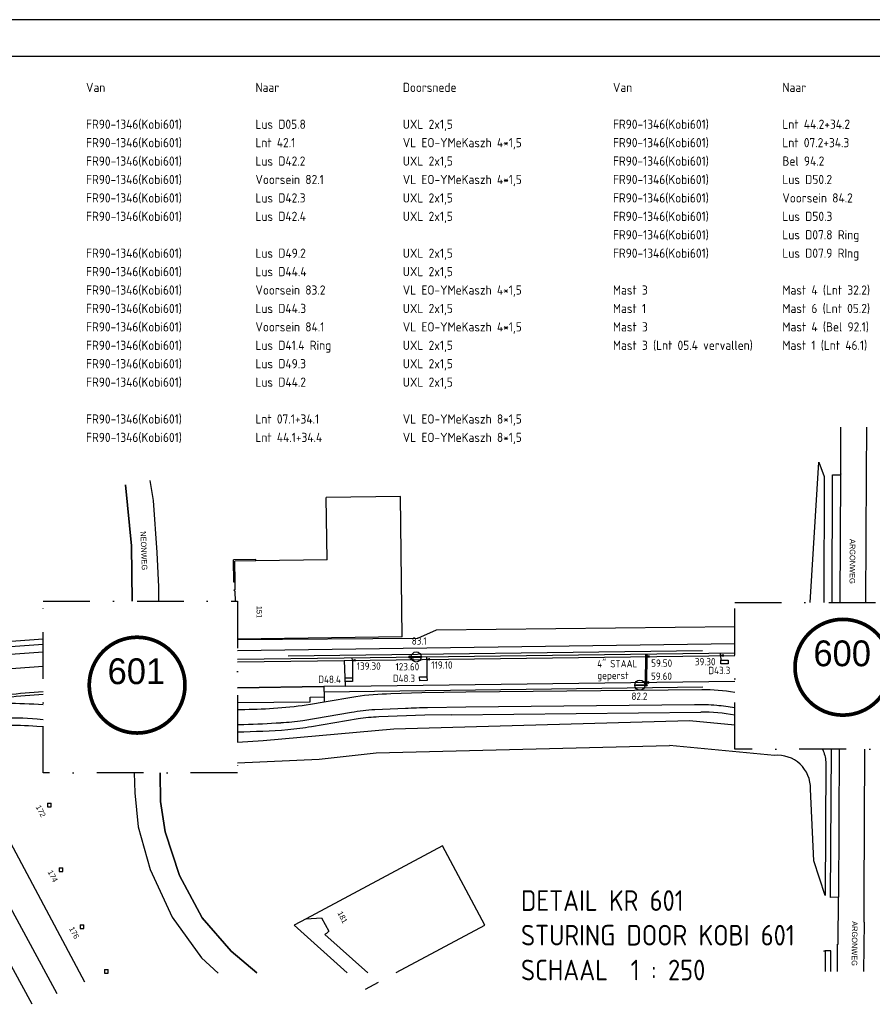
# Model space of a CAD drawing. Extents: x 139749 to 140590, y 484588 to 485182.
# Tile 8 of 10: x 140077 to 140309, y 484915 to 485182. Entities that reach past the tile are written whole.
import ezdxf
from ezdxf.enums import TextEntityAlignment as Align

# ---------------------------------------------------------------- set-up
doc = ezdxf.new("R2010")
doc.units = 0
doc.header["$LTSCALE"] = 0.5
doc.linetypes.add('DASHDOTX2', pattern=[50.8, 25.4, -12.7, 0, -12.7])
doc.linetypes.add('DGN_STYLE_2', pattern=[32.57734, 19.546404, -13.030936])
doc.layers.get('0').update_dxf_attribs({"linetype": 'CONTINUOUS'})
for name, color, linetype in [('01-CALQUE', 7, 'CONTINUOUS'), ('BUIS', 1, 'CONTINUOUS'), ('BUIS-T-CODE', 1, 'CONTINUOUS'), ('DETAIL-TEKST', 2, 'CONTINUOUS'), ('INST-T-CODE', 1, 'CONTINUOUS'), ('INSTALLATIE', 3, 'CONTINUOUS'), ('KABEL-1000', 3, 'CONTINUOUS'), ('KABELLIJST', 7, 'CONTINUOUS'), ('LUS-T-CODE', 1, 'CONTINUOUS'), ('LUSSEN', 7, 'CONTINUOUS'), ('MAAT-T-CODE', 7, 'CONTINUOUS'), ('MAATVOERING', 7, 'CONTINUOUS'), ('ONDERGROND', 7, 'CONTINUOUS'), ('OPMERKING', 7, 'CONTINUOUS'), ('TOP-L-TOPO_OBJECTEN_LIJN', 7, 'CONTINUOUS'), ('TOP-L-TOPO_OBJECTEN_VLAK', 7, 'CONTINUOUS'), ('TOP-T-TOPO_HUISNUMMERING_N', 7, 'CONTINUOUS'), ('UITSLIJPER', 1, 'CONTINUOUS')]:
    doc.layers.add(name, color=color, linetype=linetype)
doc.styles.add('I020-1', font='ISO', dxfattribs={"height": 2})
doc.styles.add('ISO', font='isocp.shx')
doc.styles.add('KRUISTEXT', font='hm-ld', dxfattribs={"height": 3.5})
doc.styles.add('STYLE-INTL_ISO', font='INTL_ISO.shx')

# ---------------------------------------------------------------- blocks, each defined once
blk = doc.blocks.new('NB_KAA1')
at = {"color": 1}
blk.add_lwpolyline([(841, 594), (0, 594), (0, 0), (841, 0)], close=True, dxfattribs=at)
at = {"color": 5}
blk.add_lwpolyline([(831, 584), (25, 584), (25, 10), (831, 10)], close=True, dxfattribs=at)
at = {"color": 1, "style": 'ISO', "width": 0.8}
blk.add_attdef('PLOTDATUM', (23, 10), '', height=2, rotation=90, dxfattribs=at)
blk.add_attdef('FILENAAM', text='', height=2, dxfattribs=at).set_placement((831, 7), align=Align.RIGHT)
blk = doc.blocks.new('V_2X1')
blk.add_lwpolyline([(0.5, 0), (0.5, -2), (-0.5, -2), (-0.5, 0), (0.5, 0)])
at = {"layer": 'LUS-T-CODE', "style": 'I020-1'}
blk.add_attdef('LUS', text='', height=1, rotation=270, dxfattribs=at).set_placement((-0.02, -3.35), align=Align.MIDDLE)
blk = doc.blocks.new('V_P2')
for p, q in [((0, 0), (0.78, 0.19)), ((0, 0), (0.78, 0.15)), ((0, 0), (0.78, 0.1)), ((0.78, 0.06), (0, 0)), ((0, 0), (0.78, 0.05)), ((0.78, 0.04), (0, 0)), ((0, 0), (0.78, 0)), ((0.78, -0.19), (0, 0)), ((0, 0), (0.78, -0.1)), ((0, 0), (0.78, -0.15)), ((0, 0), (0.78, -0.05)), ((0, 0), (0.78, 0)), ((0.78, -0.19), (0.78, 0.19))]:
    blk.add_line(p, q)
for points in [[(0.78, 0.18), (0, 0)], [(0, 0), (0.78, 0.17)], [(0.78, 0.16), (0, 0)], [(0.78, 0.13), (0, 0)], [(0, 0), (0.78, 0.12)], [(0.78, 0.11), (0, 0)], [(0.78, 0.08), (0, 0)], [(0, 0), (0.78, 0.07)], [(0, 0), (0.78, 0.03)], [(0.78, 0.01), (0, 0)], [(0.78, -0.18), (0, 0)], [(0, 0), (0.78, -0.17)], [(0.78, -0.16), (0, 0)], [(0.78, -0.13), (0, 0)], [(0, 0), (0.78, -0.12)], [(0.78, -0.11), (0, 0)], [(0, 0), (0.78, -0.07)], [(0.78, -0.04), (0, 0)], [(0, 0), (0.78, -0.03)], [(0.78, -0.06), (0, 0)], [(0.78, -0.08), (0, 0)], [(0.78, -0.01), (0, 0)]]:
    blk.add_lwpolyline(points)
blk = doc.blocks.new('V_VWS')
at = {"const_width": 0.3}
blk.add_lwpolyline([(0.01, -0.15, 1), (-0.01, 0.15, 1)], format="xyb", close=True, dxfattribs=at)
at = {"const_width": 0.5}
blk.add_lwpolyline([(0.31, 0), (3.04, 0)], dxfattribs=at)
for centre, radius in [((0, 0), 0.3), ((1.67, 0), 1.37)]:
    blk.add_circle(centre, radius)
at = {"layer": 'INST-T-CODE', "style": 'I020-1'}
blk.add_attdef('INST', text='', height=1, dxfattribs=at).set_placement((4.94, 0.03), align=Align.MIDDLE)
blk = doc.blocks.new('V_DOORSN')
at = {"layer": 'BUIS', "style": 'ISO'}
for tag, p in [('5', (0, 3.2)), ('3', (0, 3.2)), ('7', (0, 3.2)), ('1', (0, 3.2)), ('4', (0, 0)), ('2', (0, 0)), ('6', (0, 0))]:
    blk.add_attdef(tag, p, '', height=2, dxfattribs=at)
blk = doc.blocks.new('V_KBL')
at = {"style": 'ISO'}
for tag, p in [('A', (0, 0)), ('B', (46, 0)), ('C', (86, 0)), ('D', (126, 0)), ('E', (176, 0))]:
    blk.add_attdef(tag, p, '', height=2.5, dxfattribs=at)

msp = doc.modelspace()

# ---------------------------------------------------------------- hatches: boundary and pattern name
at = {"layer": 'BUIS'}
h = msp.add_hatch(dxfattribs=at)
h.set_pattern_fill('LINE', color=256, scale=0.2, angle=179.59, style=0)
h.paths.add_polyline_path([(140247.34, 485009.93), (140247.28, 485001.9), (140247.78, 485001.89), (140247.84, 485009.92)])

# ---------------------------------------------------------------- linework, layer by layer
msp.add_lwpolyline([(140247.34, 485009.93), (140247.28, 485001.9), (140247.78, 485001.89), (140247.84, 485009.92)], close=True, dxfattribs=at)
at = {"layer": 'KABEL-1000'}
for p, q in [((140167.79, 485008.37), (140167.78, 485009.07)), ((140187.99, 485008.64), (140187.98, 485009.34)), ((140247.58, 485009.93), (140247.57, 485010.13)), ((140267.78, 485009.69), (140267.77, 485010.39))]:
    msp.add_line(p, q, dxfattribs=at)
at = {"layer": 'KABEL-1000', "flags": 128}
msp.add_lwpolyline([(140136.58, 485008.67), (140165.55, 485009.04), (140271.61, 485010.44)], dxfattribs=at)
msp.add_lwpolyline([(140083.85, 484999.11, 0.00736), (140074.1, 484998.31)], format="xyb", dxfattribs=at)
at = {"layer": 'ONDERGROND', "color": 6, "linetype": 'DASHDOTX2'}
for points in [[(140083.85, 485024.4), (140136.58, 485024.4), (140136.58, 484977.82), (140083.85, 484977.82)], [(140271.61, 485024.08), (140327.34, 485024.08), (140327.34, 484984.27), (140271.61, 484984.27)]]:
    msp.add_lwpolyline(points, close=True, dxfattribs=at)
at = {"layer": 'ONDERGROND', "color": 2, "linetype": 'DASHDOTX2'}
msp.add_lwpolyline([(140271.61, 485024.08), (140327.34, 485024.08), (140327.34, 484984.27), (140271.61, 484984.27)], close=True, dxfattribs=at)
at = {"layer": 'OPMERKING', "const_width": 1, "flags": 128}
for points in [[(140287.97, 485006.51, 1), (140313.97, 485006.51, 1), (140287.97, 485006.51)], [(140096.35, 485001.65, 1), (140122.35, 485001.65, 1), (140096.35, 485001.65)]]:
    msp.add_lwpolyline(points, format="xyb", dxfattribs=at)
at = {"layer": 'TOP-L-TOPO_OBJECTEN_LIJN'}
for p, q in [((140155.24, 484938.22), (140151.96, 484936.47)), ((140151.96, 484936.47), (140166.41, 484923.59)), ((140171.38, 484919.16), (140174.89, 484921.04))]:
    msp.add_line(p, q, dxfattribs=at)
at = {"layer": 'TOP-L-TOPO_OBJECTEN_LIJN', "color": 7, "flags": 128}
for points in [[(140292.04, 485024.08), (140294.45, 485062.17)], [(140294.45, 485062.17), (140295.85, 485058.31), (140295.83, 485024.08)], [(140185.58, 485014.39), (140190.61, 485016.69), (140271.61, 485017.61)], [(140011.45, 485001.37), (140014.18, 485003.23), (140034.1, 485007.59), (140055.89, 485010.4), (140060.22, 485012.54), (140083.85, 485014.26)], [(140136.58, 485014.01), (140185.58, 485014.39)], [(140083.85, 485012.7), (140061.04, 485011.04), (140057.7, 485009.03), (140036.12, 485006.42), (140011.45, 485001.37)], [(140136.58, 485011.09), (140271.61, 485012.94)], [(140150.39, 485009.56), (140262.84, 485011.03)], [(140160.1, 484999.86), (140262.96, 485001.23)], [(140143.56, 484986.59), (140179.05, 484989.75), (140259.35, 484992.02), (140271.61, 484990.89)], [(140136.58, 484986.18), (140143.56, 484986.59)], [(140174.22, 484983.3), (140253.91, 484985.28)], [(140282.4, 484982.56), (140253.91, 484985.28)], [(140158.8, 484981.56), (140174.22, 484983.3)], [(140080.85, 484915.1), (140045.3, 484980.25)], [(140053.19, 484981.42), (140087.52, 484917.93)], [(140136.58, 484980.58), (140158.8, 484981.56)], [(140296.33, 484980.82), (140296.13, 484944.56)], [(140296.13, 484944.56), (140293.07, 484953.98), (140292.16, 484973.46)]]:
    msp.add_lwpolyline(points, dxfattribs=at)
at = {"layer": 'TOP-L-TOPO_OBJECTEN_LIJN', "flags": 128}
for points in [[(140292.04, 485024.08), (140294.45, 485062.17)], [(140294.45, 485062.17), (140295.85, 485058.31), (140295.83, 485024.08)], [(140141.59, 485035.77), (140135.49, 485035.7)], [(140135.57, 485029.6), (140135.49, 485035.7)], [(140141.59, 485035.37), (140141.59, 485035.77)], [(140135.97, 485029.6), (140135.57, 485029.6)], [(140185.58, 485014.39), (140190.61, 485016.69), (140271.61, 485017.61)], [(140011.45, 485001.37), (140014.18, 485003.23), (140034.1, 485007.59), (140055.89, 485010.4), (140060.22, 485012.54), (140083.85, 485014.26)], [(140136.58, 485014.01), (140185.58, 485014.39)], [(140083.85, 485012.7), (140061.04, 485011.04), (140057.7, 485009.03), (140036.12, 485006.42), (140011.45, 485001.37)], [(140136.58, 485011.09), (140271.61, 485012.94)], [(140150.39, 485009.56), (140262.84, 485011.03)], [(140160.1, 484999.86), (140262.96, 485001.23)], [(140143.56, 484986.59), (140179.05, 484989.75), (140259.35, 484992.02), (140271.61, 484990.89)], [(140136.58, 484986.18), (140143.56, 484986.59)], [(140174.22, 484983.3), (140253.91, 484985.28)], [(140282.4, 484982.56), (140253.91, 484985.28)], [(140158.8, 484981.56), (140174.22, 484983.3)], [(140080.85, 484915.1), (140045.3, 484980.25)], [(140053.19, 484981.42), (140087.52, 484917.93)], [(140136.58, 484980.58), (140158.8, 484981.56)], [(140296.33, 484980.82), (140296.13, 484944.56)], [(140296.13, 484944.56), (140293.07, 484953.98), (140292.16, 484973.46)]]:
    msp.add_lwpolyline(points, dxfattribs=at)
at = {"layer": 'TOP-L-TOPO_OBJECTEN_LIJN', "color": 7, "linetype": 'DGN_STYLE_2', "flags": 128}
for points in [[(140141.59, 485035.77), (140135.49, 485035.7)], [(140135.57, 485029.6), (140135.49, 485035.7)], [(140141.59, 485035.37), (140141.59, 485035.77)], [(140135.97, 485029.6), (140135.57, 485029.6)]]:
    msp.add_lwpolyline(points, dxfattribs=at)
at = {"layer": 'TOP-L-TOPO_OBJECTEN_LIJN', "color": 7}
msp.add_arc((140283.28, 484973.73), 8.88, 358.2907, 95.7362, dxfattribs=at)
at = {"layer": 'TOP-L-TOPO_OBJECTEN_LIJN'}
msp.add_arc((140283.28, 484973.73), 8.88, 358.2907, 95.7362, dxfattribs=at)
at = {"layer": 'TOP-L-TOPO_OBJECTEN_LIJN', "color": 7, "extrusion": (0, 0, -1)}
msp.add_arc((-140287.15, 484980.23), 9.19, 153.9621, 176.3393, dxfattribs=at)
at = {"layer": 'TOP-L-TOPO_OBJECTEN_LIJN', "extrusion": (0, 0, -1)}
msp.add_arc((-140287.15, 484980.23), 9.19, 153.9621, 176.3393, dxfattribs=at)
at = {"layer": 'TOP-L-TOPO_OBJECTEN_VLAK', "color": 7}
for p, q in [((140300.43, 485059), (140300.31, 485058.74)), ((140136, 485027.08), (140135.59, 485027.47)), ((140085.01, 484969.59), (140086.01, 484969.59)), ((140088.15, 484952.08), (140089.15, 484952.08)), ((140093.86, 484936.63), (140094.86, 484936.63)), ((140295.76, 484929.52), (140295.75, 484929.36)), ((140295.76, 484929.52), (140296.15, 484929.52)), ((140100.53, 484924.44), (140101.53, 484924.44))]:
    msp.add_line(p, q, dxfattribs=at)
at = {"layer": 'TOP-L-TOPO_OBJECTEN_VLAK'}
for p, q in [((140300.43, 485059), (140300.31, 485058.74)), ((140136, 485027.08), (140135.59, 485027.47)), ((140085.01, 484969.59), (140086.01, 484969.59)), ((140192.26, 484958.03), (140155.24, 484938.22)), ((140203.78, 484936.5), (140192.26, 484958.03)), ((140088.15, 484952.08), (140089.15, 484952.08)), ((140093.86, 484936.63), (140094.86, 484936.63)), ((140155.24, 484938.22), (140159.41, 484938.53)), ((140159.41, 484938.53), (140161.37, 484934.86)), ((140179.72, 484923.62), (140203.78, 484936.5)), ((140160.55, 484934.24), (140160.34, 484934)), ((140160.34, 484934), (140172, 484923.61)), ((140160.7, 484934.11), (140160.55, 484934.24)), ((140161.37, 484934.86), (140160.7, 484934.11)), ((140295.76, 484929.52), (140295.75, 484929.36)), ((140295.76, 484929.52), (140296.15, 484929.52)), ((140100.53, 484924.44), (140101.53, 484924.44))]:
    msp.add_line(p, q, dxfattribs=at)
at = {"layer": 'TOP-L-TOPO_OBJECTEN_VLAK', "color": 7, "flags": 128}
for points in [[(140300.43, 485059), (140300.41, 485071.67)], [(140307.36, 485071.67), (140307.3, 485058.81)], [(140112.78, 485057.2), (140113.75, 485051.74), (140114.73, 485037.62)], [(140298.05, 485024.08), (140298.18, 485058.77)], [(140298.18, 485058.77), (140300.31, 485058.74)], [(140300.31, 485058.74), (140300.14, 485024.08)], [(140307.3, 485058.81), (140307.13, 485024.08)], [(140106.24, 485056.06), (140107.82, 485039.48), (140108.04, 485024.4)], [(140180.83, 485052.83), (140160.72, 485052.58)], [(140160.93, 485035.62), (140160.72, 485052.58)], [(140181.32, 485014.72), (140180.83, 485052.83)], [(140114.73, 485037.62), (140115.12, 485028.35)], [(140141.59, 485035.37), (140135.89, 485035.3)], [(140135.97, 485029.6), (140135.89, 485035.3)], [(140160.93, 485035.62), (140141.59, 485035.37)], [(140115.12, 485028.35), (140115.18, 485024.4)], [(140135.99, 485027.48), (140135.59, 485027.47)], [(140135.99, 485027.48), (140135.97, 485029.6)], [(140136.03, 485024.4), (140136, 485027.08)], [(140181.32, 485014.72), (140136.58, 485014.15)], [(140165.56, 485008.34), (140271.61, 485009.74)], [(140136.58, 485007.97), (140165.56, 485008.34)], [(140165.56, 485008.34), (140165.8, 485001.34)], [(140160.04, 485001.25), (140136.58, 485000.95)], [(140165.8, 485001.34), (140160.04, 485001.25)], [(140160.04, 485001.25), (140160.12, 484998.48)], [(140165.8, 485001.34), (140271.61, 485002.7)], [(140262.66, 485000.39), (140198.58, 484999.74)], [(140136.58, 484996.91), (140156.32, 484997.15), (140156.31, 484998.43), (140160.12, 484998.48)], [(140160.12, 484998.48), (140160.14, 484997.04)], [(140168.72, 484998.5), (140160.14, 484997.04)], [(140198.58, 484999.74), (140186.69, 484999.55), (140178.26, 484999.25)], [(140160.14, 484997.04), (140156.39, 484996.38)], [(140173.86, 484995.05), (140182.23, 484995.41)], [(140188.23, 484995.6), (140198.61, 484995.73), (140260.71, 484996.4)], [(140082.2, 484992.52), (140083.85, 484992.35)], [(140138.62, 484994.99), (140136.58, 484994.97)], [(140154.34, 484992.07), (140167.53, 484994.29)], [(140169.33, 484992.5), (140156.7, 484990.35)], [(140187.45, 484993.5), (140174.98, 484993.03)], [(140194.7, 484993.61), (140187.45, 484993.5)], [(140194.7, 484993.61), (140262.36, 484994.35)], [(140083.85, 484990.29), (140082.15, 484990.46)], [(140136.58, 484990.98), (140138.36, 484991.01)], [(140299.73, 484944.07), (140297.63, 484944.05), (140297.89, 484984.27)], [(140299.94, 484984.27), (140299.73, 484944.07)], [(140306.71, 484944.16), (140306.88, 484984.27)], [(140108.59, 484977.82), (140108.71, 484972.38), (140109.64, 484963.23), (140112.87, 484951.58), (140118.88, 484938.64), (140126.82, 484927.64), (140131.32, 484923.51)], [(140115.57, 484977.82), (140115.73, 484970.07), (140116.94, 484961.84), (140120.82, 484950.01), (140127.01, 484938.46), (140134.86, 484929.49), (140141.84, 484923.54)], [(140065.94, 484975.65), (140095.04, 484921.12)], [(140085.01, 484969.59), (140085.01, 484968.59), (140086.01, 484968.59), (140086.01, 484969.59)], [(140088.15, 484952.08), (140088.15, 484951.08), (140089.15, 484951.08), (140089.15, 484952.08)], [(140299.71, 484931.34), (140299.73, 484944.07)], [(140306.73, 484937.33), (140306.71, 484944.16)], [(140093.86, 484936.63), (140093.86, 484935.63), (140094.86, 484935.63), (140094.86, 484936.63)], [(140306.73, 484937.33), (140306.6, 484923.92)], [(140299.5, 484923.9), (140299.51, 484931.35)], [(140299.51, 484931.35), (140299.71, 484931.34)], [(140296.15, 484929.52), (140296.12, 484923.89)], [(140297.72, 484929.57), (140296.15, 484929.54)], [(140296.15, 484929.54), (140296.15, 484929.52)], [(140297.71, 484923.9), (140297.72, 484929.57)], [(140100.53, 484924.44), (140100.53, 484923.44), (140101.53, 484923.44), (140101.53, 484924.44)]]:
    msp.add_lwpolyline(points, dxfattribs=at)
at = {"layer": 'TOP-L-TOPO_OBJECTEN_VLAK', "flags": 128}
for points in [[(140300.43, 485059), (140300.41, 485071.67)], [(140307.36, 485071.67), (140307.3, 485058.81)], [(140112.78, 485057.2), (140113.75, 485051.74), (140114.73, 485037.62)], [(140298.05, 485024.08), (140298.18, 485058.77)], [(140298.18, 485058.77), (140300.31, 485058.74)], [(140300.31, 485058.74), (140300.14, 485024.08)], [(140307.3, 485058.81), (140307.13, 485024.08)], [(140108.04, 485024.4), (140107.82, 485039.48), (140106.24, 485056.06)], [(140180.83, 485052.83), (140160.72, 485052.58)], [(140160.93, 485035.62), (140160.72, 485052.58)], [(140181.32, 485014.72), (140180.83, 485052.83)], [(140114.73, 485037.62), (140115.12, 485028.35)], [(140141.59, 485035.37), (140135.89, 485035.3)], [(140135.97, 485029.6), (140135.89, 485035.3)], [(140160.93, 485035.62), (140141.59, 485035.37)], [(140115.12, 485028.35), (140115.18, 485024.4)], [(140135.99, 485027.48), (140135.59, 485027.47)], [(140135.99, 485027.48), (140135.97, 485029.6)], [(140136.03, 485024.4), (140136, 485027.08)], [(140181.32, 485014.72), (140136.58, 485014.15)], [(140136.58, 485007.97), (140165.56, 485008.34), (140271.61, 485009.74)], [(140165.56, 485008.34), (140165.8, 485001.34)], [(140136.58, 485000.95), (140160.04, 485001.25)], [(140165.8, 485001.34), (140160.04, 485001.25)], [(140160.04, 485001.25), (140160.12, 484998.48)], [(140165.8, 485001.34), (140271.61, 485002.7)], [(140262.66, 485000.39), (140198.58, 484999.74)], [(140136.58, 484996.91), (140156.32, 484997.15), (140156.31, 484998.43), (140160.12, 484998.48)], [(140160.12, 484998.48), (140160.14, 484997.04)], [(140168.72, 484998.5), (140160.14, 484997.04)], [(140198.58, 484999.74), (140186.69, 484999.55), (140178.26, 484999.25)], [(140160.14, 484997.04), (140156.39, 484996.38)], [(140173.86, 484995.05), (140182.23, 484995.41)], [(140188.23, 484995.6), (140198.61, 484995.73), (140260.71, 484996.4)], [(140082.2, 484992.52), (140083.85, 484992.35)], [(140138.62, 484994.99), (140136.58, 484994.97)], [(140154.34, 484992.07), (140167.53, 484994.29)], [(140169.33, 484992.5), (140156.7, 484990.35)], [(140187.45, 484993.5), (140174.98, 484993.03)], [(140194.7, 484993.61), (140187.45, 484993.5)], [(140194.7, 484993.61), (140262.36, 484994.35)], [(140083.85, 484990.29), (140082.15, 484990.46)], [(140136.58, 484990.98), (140138.36, 484991.01)], [(140299.73, 484944.07), (140297.63, 484944.05), (140297.89, 484984.27)], [(140299.94, 484984.27), (140299.73, 484944.07)], [(140306.71, 484944.16), (140306.88, 484984.27)], [(140108.59, 484977.82), (140108.71, 484972.38), (140109.64, 484963.23), (140112.87, 484951.58), (140118.88, 484938.64), (140126.82, 484927.64), (140131.32, 484923.51)], [(140141.84, 484923.54), (140134.86, 484929.49), (140127.01, 484938.46), (140120.82, 484950.01), (140116.94, 484961.84), (140115.73, 484970.07), (140115.57, 484977.82)], [(140065.94, 484975.65), (140095.04, 484921.12)], [(140085.01, 484969.59), (140085.01, 484968.59), (140086.01, 484968.59), (140086.01, 484969.59)], [(140088.15, 484952.08), (140088.15, 484951.08), (140089.15, 484951.08), (140089.15, 484952.08)], [(140299.71, 484931.34), (140299.73, 484944.07)], [(140306.73, 484937.33), (140306.71, 484944.16)], [(140093.86, 484936.63), (140093.86, 484935.63), (140094.86, 484935.63), (140094.86, 484936.63)], [(140306.73, 484937.33), (140306.6, 484923.92)], [(140299.5, 484923.9), (140299.51, 484931.35)], [(140299.51, 484931.35), (140299.71, 484931.34)], [(140296.15, 484929.52), (140296.12, 484923.89)], [(140297.72, 484929.57), (140296.15, 484929.54)], [(140296.15, 484929.54), (140296.15, 484929.52)], [(140297.71, 484923.9), (140297.72, 484929.57)], [(140100.53, 484924.44), (140100.53, 484923.44), (140101.53, 484923.44), (140101.53, 484924.44)]]:
    msp.add_lwpolyline(points, dxfattribs=at)
msp.add_lwpolyline([(140083.85, 484999.81, 0.007395), (140074.04, 484999.01, 0.005929), (140062.25, 484997.8, 0.00625), (140049.83, 484996.23, 0.019644), (140019.64, 484990.52, 0.020426), (139990.39, 484982.46, 0.022331), (139961.03, 484972.08, 0.010479), (139947.76, 484966.48, 0.010479)], format="xyb", dxfattribs=at)
at = {"layer": 'TOP-L-TOPO_OBJECTEN_VLAK', "color": 7}
for centre, radius, start, end in [((140154.45, 484036.5), 976.69, 94.1457, 95.33216), ((140262.48, 484942.28), 58.11, 80.9632, 89.8212), ((140106.09, 484667.85), 332.71, 93.8343, 95.5291), ((140178.79, 484931.64), 67.61, 90.4445, 98.565), ((140177.19, 484938.54), 54.53, 92.3191, 98.282), ((140261.32, 484928.96), 65.4, 80.9486, 89.0858), ((140075.69, 484903.18), 87.52, 85.7685, 97.5591), ((140132.56, 485226.53), 235.6, 271.4106, 273.849), ((140144.23, 485062.15), 70.8, 273.3566, 278.2147)]:
    msp.add_arc(centre, radius, start, end, dxfattribs=at)
at = {"layer": 'TOP-L-TOPO_OBJECTEN_VLAK'}
for centre, radius, start, end in [((140154.45, 484036.5), 976.69, 94.1457, 95.33216), ((140262.48, 484942.28), 58.11, 80.9632, 89.8212), ((140178.79, 484931.64), 67.61, 90.4445, 98.565), ((140177.19, 484938.54), 54.53, 92.3191, 98.282), ((140261.32, 484928.96), 65.4, 80.9486, 89.0858), ((140075.69, 484903.18), 87.52, 85.7685, 97.5591), ((140132.56, 485226.53), 235.6, 271.4106, 273.849), ((140144.23, 485062.15), 70.8, 273.3566, 278.2147)]:
    msp.add_arc(centre, radius, start, end, dxfattribs=at)
at = {"layer": 'TOP-L-TOPO_OBJECTEN_VLAK', "color": 7, "extrusion": (0, 0, -1)}
for centre, radius, start, end in [((-140136.12, 484264.12), 744.51, 84.44445, 85.97359), ((-140075.6, 484899.65), 97.07, 82.9706, 94.875), ((-140137.82, 485119.3), 124.31, 261.4097, 269.6331), ((-140175.7, 484953.15), 41.94, 78.7679, 87.4881), ((-140198.82, 484567.95), 427.78, 87.7766, 88.5817), ((-140262.39, 484949.33), 47.1, 87.9494, 95.2578), ((-140248.87, 484835.86), 161.36, 96.3479, 98.1026), ((-140076.06, 484916.8), 75.97, 86.7813, 94.6388), ((-140143.58, 485064.85), 75.65, 260.0165, 264.8999), ((-140133.44, 485220.57), 231.69, 265.8265, 269.2238)]:
    msp.add_arc(centre, radius, start, end, dxfattribs=at)
at = {"layer": 'TOP-L-TOPO_OBJECTEN_VLAK', "extrusion": (0, 0, -1)}
for centre, radius, start, end in [((-140136.12, 484264.12), 744.51, 84.44445, 85.97359), ((-140075.6, 484899.65), 97.07, 82.9706, 94.875), ((-140137.82, 485119.3), 124.31, 261.4097, 269.6331), ((-140175.7, 484953.15), 41.94, 78.7679, 87.4881), ((-140198.82, 484567.95), 427.78, 87.7766, 88.5817), ((-140262.39, 484949.33), 47.1, 87.9494, 95.2578), ((-140248.87, 484835.86), 161.36, 96.3479, 98.1026), ((-140076.06, 484916.8), 75.97, 86.7813, 94.6388), ((-140143.58, 485064.85), 75.65, 260.0165, 264.8999), ((-140133.44, 485220.57), 231.69, 265.8265, 269.2238)]:
    msp.add_arc(centre, radius, start, end, dxfattribs=at)
at = {"layer": 'UITSLIJPER'}
for p, q in [((140167.79, 485008.37), (140167.85, 485003.62)), ((140187.99, 485008.64), (140188.05, 485003.89)), ((140267.78, 485009.69), (140267.8, 485008.43))]:
    msp.add_line(p, q, dxfattribs=at)

# ---------------------------------------------------------------- block references
at = {"layer": '01-CALQUE'}
msp.add_blockref('NB_KAA1', (139749.39, 484588.26), dxfattribs=at)
at = {"layer": 'BUIS-T-CODE'}
ref = msp.add_blockref('V_DOORSN', (140234.28, 485003.27), dxfattribs=at)
ref.add_attrib('5', '4" STAAL ', (140234.28, 485006.47), dxfattribs={"layer": 'BUIS', "height": 2, "style": 'ISO'})
ref.add_attrib('6', 'geperst', (140234.28, 485003.27), dxfattribs={"layer": 'BUIS', "height": 2, "style": 'ISO'})
at = {"layer": 'INSTALLATIE'}
ref = msp.add_blockref('V_VWS', (140183.47, 485009.28), dxfattribs=dict(at, rotation=0.6110976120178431))
ref.add_attrib('INST', '83.1', dxfattribs={"layer": 'INST-T-CODE', "height": 2, "style": 'I020-1'}).set_placement((140185.93, 485013.65), align=Align.MIDDLE)
ref = msp.add_blockref('V_VWS', (140247.52, 485001.64), dxfattribs=dict(at, rotation=179.6556830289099))
ref.add_attrib('INST', '82.2', dxfattribs={"layer": 'INST-T-CODE', "height": 2, "style": 'I020-1'}).set_placement((140245.73, 484998.63), align=Align.MIDDLE)
at = {"layer": 'KABELLIJST'}
for p, values in [((140095.48, 485162.64), {'A': 'Van', 'B': 'Naar', 'C': 'Doorsnede'}), ((140238.54, 485162.64), {'A': 'Van', 'B': 'Naar', 'C': 'Doorsnede'}), ((140095.48, 485152.64), {'A': 'FR90-1346(Kobi601)', 'B': 'Lus D05.8', 'C': 'UXL 2x1,5'}), ((140238.54, 485152.64), {'A': 'FR90-1346(Kobi601)', 'B': 'Lnt 44.2+34.2', 'C': 'VL EO-YMeKaszh 8*1,5'}), ((140095.48, 485147.64), {'A': 'FR90-1346(Kobi601)', 'B': 'Lnt 42.1', 'C': 'VL EO-YMeKaszh 4*1,5'}), ((140238.54, 485147.64), {'A': 'FR90-1346(Kobi601)', 'B': 'Lnt 07.2+34.3', 'C': 'VL EO-YMeKaszh 8*1,5'}), ((140095.48, 485142.64), {'A': 'FR90-1346(Kobi601)', 'B': 'Lus D42.2', 'C': 'UXL 2x1,5'}), ((140238.54, 485142.64), {'A': 'FR90-1346(Kobi601)', 'B': 'Bel 94.2', 'C': 'VL EO-YMeKaszh 4*1,5'}), ((140095.48, 485137.64), {'A': 'FR90-1346(Kobi601)', 'B': 'Voorsein 82.1', 'C': 'VL EO-YMeKaszh 4*1,5'}), ((140238.54, 485137.64), {'A': 'FR90-1346(Kobi601)', 'B': 'Lus D50.2', 'C': 'UXL 2x1,5'}), ((140095.48, 485132.64), {'A': 'FR90-1346(Kobi601)', 'B': 'Lus D42.3', 'C': 'UXL 2x1,5'}), ((140238.54, 485132.64), {'A': 'FR90-1346(Kobi601)', 'B': 'Voorsein 84.2', 'C': 'VL EO-YMeKaszh 4*1,5'}), ((140095.48, 485127.64), {'A': 'FR90-1346(Kobi601)', 'B': 'Lus D42.4', 'C': 'UXL 2x1,5'}), ((140238.54, 485127.64), {'A': 'FR90-1346(Kobi601)', 'B': 'Lus D50.3', 'C': 'UXL 2x1,5'}), ((140238.54, 485122.64), {'A': 'FR90-1346(Kobi601)', 'B': 'Lus D07.8 Ring', 'C': 'UXL 2x1,5'}), ((140095.48, 485117.64), {'A': 'FR90-1346(Kobi601)', 'B': 'Lus D49.2', 'C': 'UXL 2x1,5'}), ((140238.54, 485117.64), {'A': 'FR90-1346(Kobi601)', 'B': 'Lus D07.9 RIng', 'C': 'UXL 2x1,5'}), ((140095.48, 485112.64), {'A': 'FR90-1346(Kobi601)', 'B': 'Lus D44.4', 'C': 'UXL 2x1,5'}), ((140095.48, 485107.64), {'A': 'FR90-1346(Kobi601)', 'B': 'Voorsein 83.2', 'C': 'VL EO-YMeKaszh 4*1,5'}), ((140238.54, 485107.64), {'A': 'Mast 3', 'B': 'Mast 4 (Lnt 32.2)', 'C': 'EO- YMvKas 4x1,5'}), ((140095.48, 485102.64), {'A': 'FR90-1346(Kobi601)', 'B': 'Lus D44.3', 'C': 'UXL 2x1,5'}), ((140238.54, 485102.64), {'A': 'Mast 1', 'B': 'Mast 6 (Lnt 05.2)', 'C': 'EO- YMvKas 5x1,5'}), ((140095.48, 485097.64), {'A': 'FR90-1346(Kobi601)', 'B': 'Voorsein 84.1', 'C': 'VL EO-YMeKaszh 4*1,5'}), ((140238.54, 485097.64), {'A': 'Mast 3', 'B': 'Mast 4 (Bel 92.1)', 'C': 'EO- YMvKas 4x1,5'}), ((140095.48, 485092.64), {'A': 'FR90-1346(Kobi601)', 'B': 'Lus D41.4 Ring', 'C': 'UXL 2x1,5'}), ((140238.54, 485092.64), {'A': 'Mast 3 (Lnt 05.4 vervallen)', 'B': 'Mast 1 (Lnt 46.1)', 'C': 'EO- YMvKas 4x1,5'}), ((140095.48, 485087.64), {'A': 'FR90-1346(Kobi601)', 'B': 'Lus D49.3', 'C': 'UXL 2x1,5'}), ((140095.48, 485082.64), {'A': 'FR90-1346(Kobi601)', 'B': 'Lus D44.2', 'C': 'UXL 2x1,5'}), ((140095.48, 485072.64), {'A': 'FR90-1346(Kobi601)', 'B': 'Lnt 07.1+34.1', 'C': 'VL EO-YMeKaszh 8*1,5'}), ((140095.48, 485067.64), {'A': 'FR90-1346(Kobi601)', 'B': 'Lnt 44.1+34.4', 'C': 'VL EO-YMeKaszh 8*1,5'})]:
    msp.add_blockref('V_KBL', p, dxfattribs=at).add_auto_attribs(values)
at = {"layer": 'LUSSEN'}
ref = msp.add_blockref('V_2X1', (140267.8, 485007.93), dxfattribs=dict(at, rotation=90.73801326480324))
ref.add_attrib('LUS', 'D43.3', dxfattribs={"layer": 'LUS-T-CODE', "height": 2, "style": 'I020-1'}).set_placement((140267.42, 485005.63), align=Align.MIDDLE)
ref = msp.add_blockref('V_2X1', (140167.86, 485003.12), dxfattribs=dict(at, rotation=270.7380132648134))
ref.add_attrib('LUS', 'D48.4', dxfattribs={"layer": 'LUS-T-CODE', "height": 2, "style": 'I020-1'}).set_placement((140161.6, 485003.23), align=Align.MIDDLE)
ref = msp.add_blockref('V_2X1', (140188.06, 485003.39), dxfattribs=dict(at, rotation=270.7380132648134))
ref.add_attrib('LUS', 'D48.3', dxfattribs={"layer": 'LUS-T-CODE', "height": 2, "style": 'I020-1'}).set_placement((140181.8, 485003.49), align=Align.MIDDLE)
at = {"layer": 'MAATVOERING'}
ref = msp.add_blockref('V_P2', (140167.79, 485008.37), dxfattribs=dict(at, rotation=0.7553591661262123))
ref.add_attrib('MAAT', '139.30', dxfattribs={"layer": 'MAAT-T-CODE', "height": 2, "style": 'I020-1'}).set_placement((140172.23, 485006.82), align=Align.MIDDLE)
ref = msp.add_blockref('V_P2', (140183.49, 485008.58), dxfattribs=dict(at, rotation=0.7553591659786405))
ref.add_attrib('MAAT', '123.60', dxfattribs={"layer": 'MAAT-T-CODE', "height": 2, "style": 'I020-1'}).set_placement((140182.72, 485006.64), align=Align.MIDDLE)
ref = msp.add_blockref('V_P2', (140187.99, 485008.64), dxfattribs=dict(at, rotation=0.7553591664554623))
ref.add_attrib('MAAT', '119.10', dxfattribs={"layer": 'MAAT-T-CODE', "height": 2, "style": 'I020-1'}).set_placement((140192.09, 485007.1), align=Align.MIDDLE)
ref = msp.add_blockref('V_P2', (140247.58, 485009.43), dxfattribs=dict(at, rotation=0.7553591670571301))
ref.add_attrib('MAAT', '59.50', dxfattribs={"layer": 'MAAT-T-CODE', "height": 2, "style": 'I020-1'}).set_placement((140251.77, 485007.62), align=Align.MIDDLE)
ref = msp.add_blockref('V_P2', (140267.78, 485009.69), dxfattribs=dict(at, rotation=0.75535916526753))
ref.add_attrib('MAAT', '39.30', dxfattribs={"layer": 'MAAT-T-CODE', "height": 2, "style": 'I020-1'}).set_placement((140263.57, 485008.03), align=Align.MIDDLE)
ref = msp.add_blockref('V_P2', (140247.53, 485002.39), dxfattribs=dict(at, rotation=0.7380132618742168))
ref.add_attrib('MAAT', '59.60', dxfattribs={"layer": 'MAAT-T-CODE', "height": 2, "style": 'I020-1'}).set_placement((140251.71, 485004.08), align=Align.MIDDLE)

# ---------------------------------------------------------------- texts
at = {"layer": 'DETAIL-TEKST', "color": 6, "style": 'ISO', "width": 0.96}
for s, p in [('DETAIL KR 601', (140213.58, 484940.38)), ('STURING DOOR KOBI 601', (140213.58, 484930.98)), ('SCHAAL  1 : 250', (140213.58, 484921.53))]:
    msp.add_text(s, height=5.6, rotation=360, dxfattribs=at).set_placement(p)
at = {"layer": 'OPMERKING', "style": 'KRUISTEXT'}
for s, p in [('600', (140300.78, 485006.78)), ('601', (140109.15, 485001.92))]:
    msp.add_text(s, height=7, dxfattribs=at).set_placement(p, align=Align.CENTER)
at = {"layer": 'TOP-T-TOPO_HUISNUMMERING_N', "style": 'STYLE-INTL_ISO'}
for s, rotation, p in [('NEONWEG', 272.1123, (140110.25, 485043.39)), ('ARGONWEG', 269.5897, (140302.85, 485041.32)), ('151', 269.7016, (140141.79, 485023.19)), ('172', 298.0883, (140081.76, 484968.59)), ('174', 298.0883, (140085, 484950.94)), ('181', 297.7507, (140163.69, 484939.79)), ('ARGONWEG', 269.5897, (140303.44, 484937.58)), ('176', 298.0883, (140090.83, 484935.57))]:
    msp.add_text(s, height=1.5, rotation=rotation, dxfattribs=at).set_placement(p)
at = {"layer": 'TOP-T-TOPO_HUISNUMMERING_N', "color": 7, "style": 'STYLE-INTL_ISO'}
for s, rotation, p in [('ARGONWEG', 269.5897, (140302.85, 485041.32)), ('151', 269.7016, (140141.79, 485023.19)), ('172', 298.0883, (140081.76, 484968.59)), ('174', 298.0883, (140085, 484950.94)), ('ARGONWEG', 269.5897, (140303.44, 484937.58)), ('176', 298.0883, (140090.83, 484935.57))]:
    msp.add_text(s, height=1.5, rotation=rotation, dxfattribs=at).set_placement(p)

doc.saveas('drawing.dxf')
